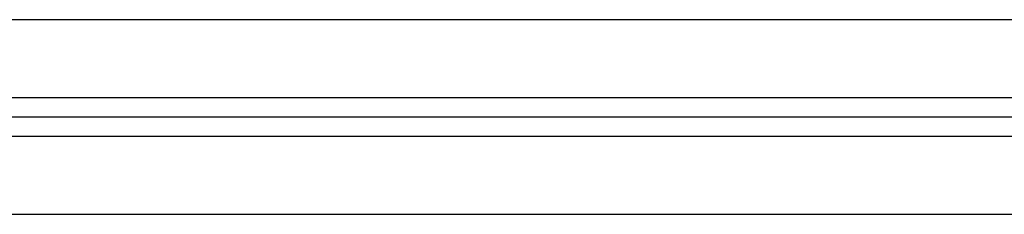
# Model space of a CAD drawing. Header units: inches. Extents: x 34737 to 291769, y 4926 to 74566.
# Tile 179 of 256: x 256090 to 256185, y 31039 to 31058. Entities that reach past the tile are written whole.
import ezdxf

# ---------------------------------------------------------------- set-up
doc = ezdxf.new("R2010")
doc.units = ezdxf.units.IN
doc.header["$LTSCALE"] = 300
doc.linetypes.add('AM_DIN_G_W050', pattern=[13.75, 9.75, -1.5, 1, -1.5])
doc.layers.add('!_A_01_TENKÁ', color=8, linetype='Continuous', lineweight=13)
doc.layers.add('AM_7', color=4, linetype='AM_DIN_G_W050', lineweight=25)

msp = doc.modelspace()

# ---------------------------------------------------------------- linework, layer by layer
at = {"layer": '!_A_01_TENKÁ', "color": 7, "lineweight": -3}
for p, q in [((258306.972, 31057.906), (255431.974, 31057.906)), ((255431.974, 31050.406), (258306.972, 31050.406)), ((258306.972, 31046.656), (255431.974, 31046.656)), ((255431.974, 31039.156), (258306.972, 31039.156))]:
    msp.add_line(p, q, dxfattribs=at)
at = {"layer": 'AM_7', "color": 7, "lineweight": -3}
msp.add_line((258306.972, 31048.531), (255414.199, 31048.531), dxfattribs=at)

doc.saveas('drawing.dxf')
